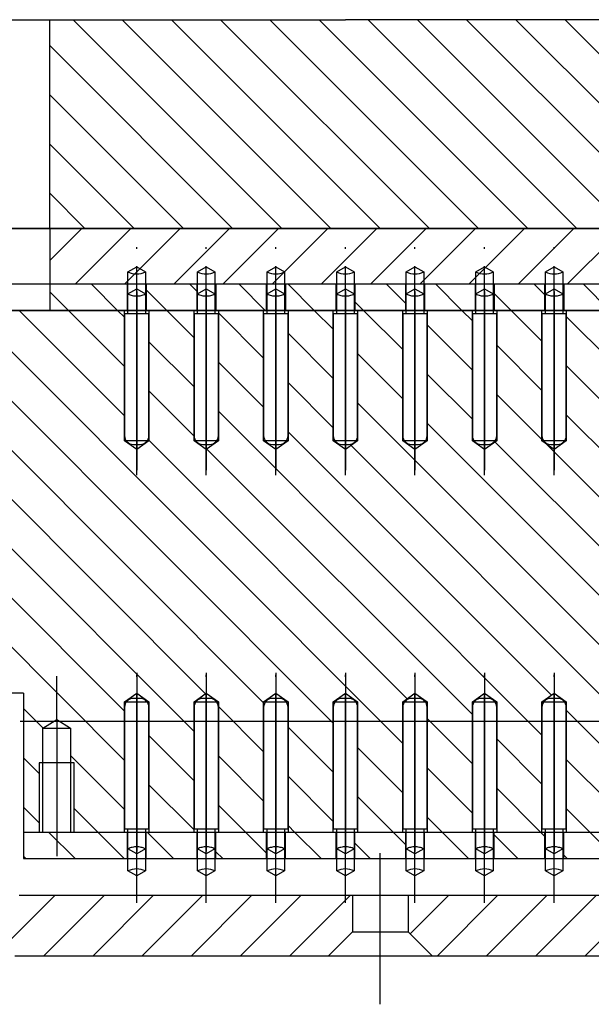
# Model space of a CAD drawing. Extents: x -1765 to 4890, y -3481 to 1222.
# Tile 61 of 98: x 2676 to 2709, y -2498 to -2442. Entities that reach past the tile are written whole.
import ezdxf

# ---------------------------------------------------------------- set-up
doc = ezdxf.new("R2010")
doc.units = 0
doc.linetypes.add('DASHED', pattern=[15, 7, -8])
doc.linetypes.add('DOT_CENTER', pattern=[14, 12, -1, 0, -1])
doc.layers.get('0').update_dxf_attribs({"linetype": 'CONTINUOUS'})
doc.layers.add('1', color=7, linetype='CONTINUOUS')
pattern_1 = [(45, (0, 0), (-1.4142136, 1.4142136), [])]
pattern_2 = [(135, (0, 0), (-1.4142136, -1.4142136), [])]

# ---------------------------------------------------------------- blocks, each defined once
blk = doc.blocks.new('PC_S', base_point=(2530, -2495.051))
at = {"layer": '1', "linetype": 'CONTINUOUS'}
h = blk.add_hatch(dxfattribs=at)
h.set_pattern_fill('USER', color=1, scale=2, angle=45, pattern_type=0)
h.set_pattern_definition(pattern_1)
h.paths.add_polyline_path([(2695.4, -2492.051), (2695.4, -2494.151), (2694, -2495.551), (2676, -2495.551), (2674.6, -2494.151), (2674.6, -2492.051), (2676.25, -2492.051)])
h = blk.add_hatch(dxfattribs=at)
h.set_pattern_fill('USER', color=1, scale=2, angle=45, pattern_type=0)
h.set_pattern_definition(pattern_1)
h.paths.add_polyline_path([(2718, -2492.051), (2719.4, -2492.051), (2719.4, -2494.151), (2718, -2495.551), (2700, -2495.551), (2698.6, -2494.151), (2698.6, -2492.051)])
at = {"layer": '1', "color": 1, "linetype": 'DOT_CENTER'}
blk.add_line((2697, -2498.324), (2697, -2489.642), dxfattribs=at)
at = {"layer": '1', "color": 1, "linetype": 'CONTINUOUS'}
for p, q in [((2676.25, -2492.051), (2695.4, -2492.051)), ((2695.4, -2492.051), (2698.6, -2492.051)), ((2695.4, -2492.051), (2695.4, -2494.151)), ((2698.6, -2492.051), (2718, -2492.051)), ((2698.6, -2492.051), (2698.6, -2494.151)), ((2694, -2495.551), (2695.4, -2494.151)), ((2695.4, -2494.151), (2698.6, -2494.151)), ((2698.6, -2494.151), (2700, -2495.551)), ((2694, -2495.551), (2676, -2495.551)), ((2700, -2495.551), (2694, -2495.551)), ((2718, -2495.551), (2700, -2495.551))]:
    blk.add_line(p, q, dxfattribs=at)
blk = doc.blocks.new('PC_STIFF_S__33', base_point=(2525, -2501.758))
at = {"layer": '1', "color": 5, "linetype": 'CONTINUOUS'}
for p, q in [((2676.297, -2482.051), (2718, -2482.051)), ((2676.25, -2492.051), (2718, -2492.051))]:
    blk.add_line(p, q, dxfattribs=at)
at = {"layer": '1'}
blk.add_blockref('PC_S', (2530, -2495.051), dxfattribs=at)
blk = doc.blocks.new('RI_ASSY_S', base_point=(2464.9, -2508.833))
at = {"layer": '1'}
blk.add_blockref('PC_STIFF_S__33', (2525, -2501.758), dxfattribs=at)
blk = doc.blocks.new('DUTBD__34', base_point=(2485.22, -2456.951))
at = {"layer": '1', "linetype": 'CONTINUOUS'}
h = blk.add_hatch(dxfattribs=at)
h.set_pattern_fill('USER', color=3, scale=2, angle=45, pattern_type=0)
h.set_pattern_definition(pattern_1)
h.paths.add_polyline_path([(2774.78, -2453.751), (2678, -2453.751), (2678, -2456.951), (2774.78, -2456.951)])
at = {"layer": '1', "color": 3, "linetype": 'CONTINUOUS'}
for p, q in [((2582, -2453.751), (2678, -2453.751)), ((2678, -2453.751), (2678, -2456.951)), ((2678, -2453.751), (2774.78, -2453.751)), ((2678, -2456.951), (2582, -2456.951)), ((2774.78, -2456.951), (2678, -2456.951))]:
    blk.add_line(p, q, dxfattribs=at)
blk = doc.blocks.new('ISOLATOR2_S', base_point=(2530, -2489.951))
at = {"layer": '1', "linetype": 'CONTINUOUS'}
h = blk.add_hatch(dxfattribs=at)
h.set_pattern_fill('USER', color=1, scale=2, angle=135, pattern_type=0)
h.set_pattern_definition(pattern_2)
h.paths.add_polyline_path([(2682.45, -2488.451), (2682.45, -2489.951), (2676.5, -2489.951), (2676.5, -2488.451)])
h = blk.add_hatch(dxfattribs=at)
h.set_pattern_fill('USER', color=1, scale=2, angle=135, pattern_type=0)
h.set_pattern_definition(pattern_2)
h.paths.add_polyline_path([(2686.45, -2488.451), (2686.45, -2489.951), (2683.55, -2489.951), (2683.55, -2488.451)])
h = blk.add_hatch(dxfattribs=at)
h.set_pattern_fill('USER', color=1, scale=2, angle=135, pattern_type=0)
h.set_pattern_definition(pattern_2)
h.paths.add_polyline_path([(2690.45, -2488.451), (2690.45, -2489.951), (2687.55, -2489.951), (2687.55, -2488.451)])
h = blk.add_hatch(dxfattribs=at)
h.set_pattern_fill('USER', color=1, scale=2, angle=135, pattern_type=0)
h.set_pattern_definition(pattern_2)
h.paths.add_polyline_path([(2694.45, -2488.451), (2694.45, -2489.951), (2691.55, -2489.951), (2691.55, -2488.451)])
h = blk.add_hatch(dxfattribs=at)
h.set_pattern_fill('USER', color=1, scale=2, angle=135, pattern_type=0)
h.set_pattern_definition(pattern_2)
h.paths.add_polyline_path([(2698.45, -2488.451), (2698.45, -2489.951), (2695.55, -2489.951), (2695.55, -2488.451)])
h = blk.add_hatch(dxfattribs=at)
h.set_pattern_fill('USER', color=1, scale=2, angle=135, pattern_type=0)
h.set_pattern_definition(pattern_2)
h.paths.add_polyline_path([(2702.45, -2488.451), (2702.45, -2489.951), (2699.55, -2489.951), (2699.55, -2488.451)])
h = blk.add_hatch(dxfattribs=at)
h.set_pattern_fill('USER', color=1, scale=2, angle=135, pattern_type=0)
h.set_pattern_definition(pattern_2)
h.paths.add_polyline_path([(2706.45, -2488.451), (2706.45, -2489.951), (2703.55, -2489.951), (2703.55, -2488.451)])
h = blk.add_hatch(dxfattribs=at)
h.set_pattern_fill('USER', color=1, scale=2, angle=135, pattern_type=0)
h.set_pattern_definition(pattern_2)
h.paths.add_polyline_path([(2710.45, -2488.451), (2710.45, -2489.951), (2707.55, -2489.951), (2707.55, -2488.451)])
at = {"layer": '1', "color": 1, "linetype": 'CONTINUOUS'}
for p, q in [((2682.45, -2488.451), (2676.5, -2488.451)), ((2676.5, -2488.451), (2676.5, -2489.951)), ((2683.55, -2488.451), (2682.45, -2488.451)), ((2682.45, -2488.451), (2682.45, -2489.951)), ((2686.45, -2488.451), (2683.55, -2488.451)), ((2683.55, -2489.951), (2683.55, -2488.451)), ((2687.55, -2488.451), (2686.45, -2488.451)), ((2686.45, -2488.451), (2686.45, -2489.951)), ((2690.45, -2488.451), (2687.55, -2488.451)), ((2687.55, -2489.951), (2687.55, -2488.451)), ((2691.55, -2488.451), (2690.45, -2488.451)), ((2690.45, -2488.451), (2690.45, -2489.951)), ((2694.45, -2488.451), (2691.55, -2488.451)), ((2691.55, -2489.951), (2691.55, -2488.451)), ((2695.55, -2488.451), (2694.45, -2488.451)), ((2694.45, -2488.451), (2694.45, -2489.951)), ((2698.45, -2488.451), (2695.55, -2488.451)), ((2695.55, -2489.951), (2695.55, -2488.451)), ((2699.55, -2488.451), (2698.45, -2488.451)), ((2698.45, -2488.451), (2698.45, -2489.951)), ((2702.45, -2488.451), (2699.55, -2488.451)), ((2699.55, -2489.951), (2699.55, -2488.451)), ((2703.55, -2488.451), (2702.45, -2488.451)), ((2702.45, -2488.451), (2702.45, -2489.951)), ((2706.45, -2488.451), (2703.55, -2488.451)), ((2703.55, -2489.951), (2703.55, -2488.451)), ((2707.55, -2488.451), (2706.45, -2488.451)), ((2706.45, -2488.451), (2706.45, -2489.951)), ((2710.45, -2488.451), (2707.55, -2488.451)), ((2707.55, -2489.951), (2707.55, -2488.451)), ((2676.5, -2489.951), (2682.45, -2489.951)), ((2682.45, -2489.951), (2683.55, -2489.951)), ((2683.55, -2489.951), (2686.45, -2489.951)), ((2686.45, -2489.951), (2687.55, -2489.951)), ((2687.55, -2489.951), (2690.45, -2489.951)), ((2690.45, -2489.951), (2691.55, -2489.951)), ((2691.55, -2489.951), (2694.45, -2489.951)), ((2694.45, -2489.951), (2695.55, -2489.951)), ((2695.55, -2489.951), (2698.45, -2489.951)), ((2698.45, -2489.951), (2699.55, -2489.951)), ((2699.55, -2489.951), (2702.45, -2489.951)), ((2702.45, -2489.951), (2703.55, -2489.951)), ((2703.55, -2489.951), (2706.45, -2489.951)), ((2706.45, -2489.951), (2707.55, -2489.951)), ((2707.55, -2489.951), (2710.45, -2489.951))]:
    blk.add_line(p, q, dxfattribs=at)
blk = doc.blocks.new('ISOLATOR1_S', base_point=(2525, -2458.451))
at = {"layer": '1', "linetype": 'CONTINUOUS'}
h = blk.add_hatch(dxfattribs=at)
h.set_pattern_fill('USER', color=1, scale=2, angle=135, pattern_type=0)
h.set_pattern_definition(pattern_2)
h.paths.add_polyline_path([(2682.45, -2456.951), (2682.45, -2458.451), (2678, -2458.451), (2678, -2456.951)])
h = blk.add_hatch(dxfattribs=at)
h.set_pattern_fill('USER', color=1, scale=2, angle=135, pattern_type=0)
h.set_pattern_definition(pattern_2)
h.paths.add_polyline_path([(2686.45, -2456.951), (2686.45, -2458.451), (2683.55, -2458.451), (2683.55, -2456.951)])
h = blk.add_hatch(dxfattribs=at)
h.set_pattern_fill('USER', color=1, scale=2, angle=135, pattern_type=0)
h.set_pattern_definition(pattern_2)
h.paths.add_polyline_path([(2690.45, -2456.951), (2690.45, -2458.451), (2687.55, -2458.451), (2687.55, -2456.951)])
h = blk.add_hatch(dxfattribs=at)
h.set_pattern_fill('USER', color=1, scale=2, angle=135, pattern_type=0)
h.set_pattern_definition(pattern_2)
h.paths.add_polyline_path([(2694.45, -2456.951), (2694.45, -2458.451), (2691.55, -2458.451), (2691.55, -2456.951)])
h = blk.add_hatch(dxfattribs=at)
h.set_pattern_fill('USER', color=1, scale=2, angle=135, pattern_type=0)
h.set_pattern_definition(pattern_2)
h.paths.add_polyline_path([(2698.45, -2456.951), (2698.45, -2458.451), (2695.55, -2458.451), (2695.55, -2456.951)])
h = blk.add_hatch(dxfattribs=at)
h.set_pattern_fill('USER', color=1, scale=2, angle=135, pattern_type=0)
h.set_pattern_definition(pattern_2)
h.paths.add_polyline_path([(2702.45, -2456.951), (2702.45, -2458.451), (2699.55, -2458.451), (2699.55, -2456.951)])
h = blk.add_hatch(dxfattribs=at)
h.set_pattern_fill('USER', color=1, scale=2, angle=135, pattern_type=0)
h.set_pattern_definition(pattern_2)
h.paths.add_polyline_path([(2706.45, -2456.951), (2706.45, -2458.451), (2703.55, -2458.451), (2703.55, -2456.951)])
h = blk.add_hatch(dxfattribs=at)
h.set_pattern_fill('USER', color=1, scale=2, angle=135, pattern_type=0)
h.set_pattern_definition(pattern_2)
h.paths.add_polyline_path([(2710.45, -2456.951), (2710.45, -2458.451), (2707.55, -2458.451), (2707.55, -2456.951)])
at = {"layer": '1', "color": 1, "linetype": 'CONTINUOUS'}
for p, q in [((2678, -2456.951), (2582, -2456.951)), ((2682.45, -2456.951), (2678, -2456.951)), ((2678, -2456.951), (2678, -2458.451)), ((2683.55, -2456.951), (2682.45, -2456.951)), ((2682.45, -2456.951), (2682.45, -2458.451)), ((2686.45, -2456.951), (2683.55, -2456.951)), ((2683.55, -2456.951), (2683.55, -2458.451)), ((2687.55, -2456.951), (2686.45, -2456.951)), ((2686.45, -2456.951), (2686.45, -2458.451)), ((2690.45, -2456.951), (2687.55, -2456.951)), ((2687.55, -2456.951), (2687.55, -2458.451)), ((2691.55, -2456.951), (2690.45, -2456.951)), ((2690.45, -2456.951), (2690.45, -2458.451)), ((2694.45, -2456.951), (2691.55, -2456.951)), ((2691.55, -2456.951), (2691.55, -2458.451)), ((2695.55, -2456.951), (2694.45, -2456.951)), ((2694.45, -2456.951), (2694.45, -2458.451)), ((2698.45, -2456.951), (2695.55, -2456.951)), ((2695.55, -2456.951), (2695.55, -2458.451)), ((2699.55, -2456.951), (2698.45, -2456.951)), ((2698.45, -2456.951), (2698.45, -2458.451)), ((2702.45, -2456.951), (2699.55, -2456.951)), ((2699.55, -2456.951), (2699.55, -2458.451)), ((2703.55, -2456.951), (2702.45, -2456.951)), ((2702.45, -2456.951), (2702.45, -2458.451)), ((2706.45, -2456.951), (2703.55, -2456.951)), ((2703.55, -2456.951), (2703.55, -2458.451)), ((2707.55, -2456.951), (2706.45, -2456.951)), ((2706.45, -2456.951), (2706.45, -2458.451)), ((2710.45, -2456.951), (2707.55, -2456.951)), ((2707.55, -2456.951), (2707.55, -2458.451)), ((2582, -2458.451), (2678, -2458.451)), ((2678, -2458.451), (2682.45, -2458.451)), ((2682.45, -2458.451), (2683.55, -2458.451)), ((2683.55, -2458.451), (2686.45, -2458.451)), ((2686.45, -2458.451), (2687.55, -2458.451)), ((2687.55, -2458.451), (2690.45, -2458.451)), ((2690.45, -2458.451), (2691.55, -2458.451)), ((2691.55, -2458.451), (2694.45, -2458.451)), ((2694.45, -2458.451), (2695.55, -2458.451)), ((2695.55, -2458.451), (2698.45, -2458.451)), ((2698.45, -2458.451), (2699.55, -2458.451)), ((2699.55, -2458.451), (2702.45, -2458.451)), ((2702.45, -2458.451), (2703.55, -2458.451)), ((2703.55, -2458.451), (2706.45, -2458.451)), ((2706.45, -2458.451), (2707.55, -2458.451)), ((2707.55, -2458.451), (2710.45, -2458.451))]:
    blk.add_line(p, q, dxfattribs=at)
blk = doc.blocks.new('GND_POGO__37', base_point=(2678.304, -2478.023))
at = {"layer": '1', "color": 6, "linetype": 'DOT_CENTER'}
blk.add_line((2683, -2492.503), (2683, -2478.985), dxfattribs=at)
at = {"layer": '1', "color": 6, "linetype": 'CONTINUOUS'}
for p, q in [((2682.3, -2481.251), (2682.3, -2488.251)), ((2683.2, -2480.751), (2682.8, -2480.751)), ((2683.7, -2488.251), (2683.7, -2481.251)), ((2682.3, -2488.251), (2682.5, -2488.251)), ((2682.5, -2490.663), (2682.5, -2488.251)), ((2682.5, -2488.251), (2683.5, -2488.251)), ((2683.5, -2488.251), (2683.5, -2490.663)), ((2683.5, -2488.251), (2683.7, -2488.251)), ((2683, -2490.951), (2682.5, -2490.663)), ((2683.5, -2490.663), (2683, -2490.951))]:
    blk.add_line(p, q, dxfattribs=at)
at = {"layer": '1', "color": 6, "linetype": 'DASHED'}
for p, q in [((2683, -2489.681), (2682.5, -2489.393)), ((2683.5, -2489.393), (2683, -2489.681))]:
    blk.add_line(p, q, dxfattribs=at)
at = {"layer": '1', "color": 6, "linetype": 'CONTINUOUS'}
for centre, radius, start, end in [((2682.8, -2481.251), 0.5, 90, 180), ((2683.2, -2481.251), 0.5, 0, 90), ((2683, -2491.703), 1.155, 64.3373, 115.6627)]:
    blk.add_arc(centre, radius, start, end, dxfattribs=at)
at = {"layer": '1', "color": 6, "linetype": 'DASHED'}
blk.add_arc((2683, -2490.433), 1.155, 64.3373, 115.6627, dxfattribs=at)
blk = doc.blocks.new('GND_POGO__38', base_point=(2682.304, -2478.023))
at = {"layer": '1', "color": 6, "linetype": 'DOT_CENTER'}
blk.add_line((2687, -2492.503), (2687, -2478.985), dxfattribs=at)
at = {"layer": '1', "color": 6, "linetype": 'CONTINUOUS'}
for p, q in [((2686.3, -2481.251), (2686.3, -2488.251)), ((2687.2, -2480.751), (2686.8, -2480.751)), ((2687.7, -2488.251), (2687.7, -2481.251)), ((2686.3, -2488.251), (2686.5, -2488.251)), ((2686.5, -2488.251), (2687.5, -2488.251)), ((2686.5, -2490.663), (2686.5, -2488.251)), ((2687.5, -2488.251), (2687.7, -2488.251)), ((2687.5, -2488.251), (2687.5, -2490.663)), ((2687, -2490.951), (2686.5, -2490.663)), ((2687.5, -2490.663), (2687, -2490.951))]:
    blk.add_line(p, q, dxfattribs=at)
at = {"layer": '1', "color": 6, "linetype": 'DASHED'}
for p, q in [((2687, -2489.681), (2686.5, -2489.393)), ((2687.5, -2489.393), (2687, -2489.681))]:
    blk.add_line(p, q, dxfattribs=at)
at = {"layer": '1', "color": 6, "linetype": 'CONTINUOUS'}
for centre, radius, start, end in [((2686.8, -2481.251), 0.5, 90, 180), ((2687.2, -2481.251), 0.5, 0, 90), ((2687, -2491.703), 1.155, 64.3373, 115.6627)]:
    blk.add_arc(centre, radius, start, end, dxfattribs=at)
at = {"layer": '1', "color": 6, "linetype": 'DASHED'}
blk.add_arc((2687, -2490.433), 1.155, 64.3373, 115.6627, dxfattribs=at)
blk = doc.blocks.new('GND_POGO__39', base_point=(2686.304, -2478.023))
at = {"layer": '1', "color": 6, "linetype": 'DOT_CENTER'}
blk.add_line((2691, -2492.503), (2691, -2478.985), dxfattribs=at)
at = {"layer": '1', "color": 6, "linetype": 'CONTINUOUS'}
for p, q in [((2690.3, -2481.251), (2690.3, -2488.251)), ((2691.2, -2480.751), (2690.8, -2480.751)), ((2691.7, -2488.251), (2691.7, -2481.251)), ((2690.3, -2488.251), (2690.5, -2488.251)), ((2690.5, -2488.251), (2691.5, -2488.251)), ((2690.5, -2490.663), (2690.5, -2488.251)), ((2691.5, -2488.251), (2691.7, -2488.251)), ((2691.5, -2488.251), (2691.5, -2490.663)), ((2691, -2490.951), (2690.5, -2490.663)), ((2691.5, -2490.663), (2691, -2490.951))]:
    blk.add_line(p, q, dxfattribs=at)
at = {"layer": '1', "color": 6, "linetype": 'DASHED'}
for p, q in [((2691, -2489.681), (2690.5, -2489.393)), ((2691.5, -2489.393), (2691, -2489.681))]:
    blk.add_line(p, q, dxfattribs=at)
at = {"layer": '1', "color": 6, "linetype": 'CONTINUOUS'}
for centre, radius, start, end in [((2690.8, -2481.251), 0.5, 90, 180), ((2691.2, -2481.251), 0.5, 0, 90), ((2691, -2491.703), 1.155, 64.3373, 115.6627)]:
    blk.add_arc(centre, radius, start, end, dxfattribs=at)
at = {"layer": '1', "color": 6, "linetype": 'DASHED'}
blk.add_arc((2691, -2490.433), 1.155, 64.3373, 115.6627, dxfattribs=at)
blk = doc.blocks.new('GND_POGO__40', base_point=(2690.304, -2478.023))
at = {"layer": '1', "color": 6, "linetype": 'DOT_CENTER'}
blk.add_line((2695, -2492.503), (2695, -2478.985), dxfattribs=at)
at = {"layer": '1', "color": 6, "linetype": 'CONTINUOUS'}
for p, q in [((2694.3, -2481.251), (2694.3, -2488.251)), ((2695.2, -2480.751), (2694.8, -2480.751)), ((2695.7, -2488.251), (2695.7, -2481.251)), ((2694.3, -2488.251), (2694.5, -2488.251)), ((2694.5, -2488.251), (2695.5, -2488.251)), ((2694.5, -2490.663), (2694.5, -2488.251)), ((2695.5, -2488.251), (2695.7, -2488.251)), ((2695.5, -2488.251), (2695.5, -2490.663)), ((2695, -2490.951), (2694.5, -2490.663)), ((2695.5, -2490.663), (2695, -2490.951))]:
    blk.add_line(p, q, dxfattribs=at)
at = {"layer": '1', "color": 6, "linetype": 'DASHED'}
for p, q in [((2695, -2489.681), (2694.5, -2489.393)), ((2695.5, -2489.393), (2695, -2489.681))]:
    blk.add_line(p, q, dxfattribs=at)
at = {"layer": '1', "color": 6, "linetype": 'CONTINUOUS'}
for centre, radius, start, end in [((2694.8, -2481.251), 0.5, 90, 180), ((2695.2, -2481.251), 0.5, 0, 90), ((2695, -2491.703), 1.155, 64.3373, 115.6627)]:
    blk.add_arc(centre, radius, start, end, dxfattribs=at)
at = {"layer": '1', "color": 6, "linetype": 'DASHED'}
blk.add_arc((2695, -2490.433), 1.155, 64.3373, 115.6627, dxfattribs=at)
blk = doc.blocks.new('GND_POGO__41', base_point=(2694.304, -2478.023))
at = {"layer": '1', "color": 6, "linetype": 'DOT_CENTER'}
blk.add_line((2699, -2492.503), (2699, -2478.985), dxfattribs=at)
at = {"layer": '1', "color": 6, "linetype": 'CONTINUOUS'}
for p, q in [((2698.3, -2481.251), (2698.3, -2488.251)), ((2699.2, -2480.751), (2698.8, -2480.751)), ((2699.7, -2488.251), (2699.7, -2481.251)), ((2698.3, -2488.251), (2698.5, -2488.251)), ((2698.5, -2488.251), (2699.5, -2488.251)), ((2698.5, -2490.663), (2698.5, -2488.251)), ((2699.5, -2488.251), (2699.7, -2488.251)), ((2699.5, -2488.251), (2699.5, -2490.663)), ((2699, -2490.951), (2698.5, -2490.663)), ((2699.5, -2490.663), (2699, -2490.951))]:
    blk.add_line(p, q, dxfattribs=at)
at = {"layer": '1', "color": 6, "linetype": 'DASHED'}
for p, q in [((2699, -2489.681), (2698.5, -2489.393)), ((2699.5, -2489.393), (2699, -2489.681))]:
    blk.add_line(p, q, dxfattribs=at)
at = {"layer": '1', "color": 6, "linetype": 'CONTINUOUS'}
for centre, radius, start, end in [((2698.8, -2481.251), 0.5, 90, 180), ((2699.2, -2481.251), 0.5, 0, 90), ((2699, -2491.703), 1.155, 64.3373, 115.6627)]:
    blk.add_arc(centre, radius, start, end, dxfattribs=at)
at = {"layer": '1', "color": 6, "linetype": 'DASHED'}
blk.add_arc((2699, -2490.433), 1.155, 64.3373, 115.6627, dxfattribs=at)
blk = doc.blocks.new('GND_POGO__42', base_point=(2698.304, -2478.023))
at = {"layer": '1', "color": 6, "linetype": 'DOT_CENTER'}
blk.add_line((2703, -2492.503), (2703, -2478.985), dxfattribs=at)
at = {"layer": '1', "color": 6, "linetype": 'CONTINUOUS'}
for p, q in [((2702.3, -2481.251), (2702.3, -2488.251)), ((2703.2, -2480.751), (2702.8, -2480.751)), ((2703.7, -2488.251), (2703.7, -2481.251)), ((2702.3, -2488.251), (2702.5, -2488.251)), ((2702.5, -2488.251), (2703.5, -2488.251)), ((2702.5, -2490.663), (2702.5, -2488.251)), ((2703.5, -2488.251), (2703.7, -2488.251)), ((2703.5, -2488.251), (2703.5, -2490.663)), ((2703, -2490.951), (2702.5, -2490.663)), ((2703.5, -2490.663), (2703, -2490.951))]:
    blk.add_line(p, q, dxfattribs=at)
at = {"layer": '1', "color": 6, "linetype": 'DASHED'}
for p, q in [((2703, -2489.681), (2702.5, -2489.393)), ((2703.5, -2489.393), (2703, -2489.681))]:
    blk.add_line(p, q, dxfattribs=at)
at = {"layer": '1', "color": 6, "linetype": 'CONTINUOUS'}
for centre, radius, start, end in [((2702.8, -2481.251), 0.5, 90, 180), ((2703.2, -2481.251), 0.5, 0, 90), ((2703, -2491.703), 1.155, 64.3373, 115.6627)]:
    blk.add_arc(centre, radius, start, end, dxfattribs=at)
at = {"layer": '1', "color": 6, "linetype": 'DASHED'}
blk.add_arc((2703, -2490.433), 1.155, 64.3373, 115.6627, dxfattribs=at)
blk = doc.blocks.new('GND_POGO__43', base_point=(2702.304, -2478.023))
at = {"layer": '1', "color": 6, "linetype": 'DOT_CENTER'}
blk.add_line((2707, -2492.503), (2707, -2478.985), dxfattribs=at)
at = {"layer": '1', "color": 6, "linetype": 'CONTINUOUS'}
for p, q in [((2706.3, -2481.251), (2706.3, -2488.251)), ((2707.2, -2480.751), (2706.8, -2480.751)), ((2707.7, -2488.251), (2707.7, -2481.251)), ((2706.3, -2488.251), (2706.5, -2488.251)), ((2706.5, -2488.251), (2707.5, -2488.251)), ((2706.5, -2490.663), (2706.5, -2488.251)), ((2707.5, -2488.251), (2707.7, -2488.251)), ((2707.5, -2488.251), (2707.5, -2490.663)), ((2707, -2490.951), (2706.5, -2490.663)), ((2707.5, -2490.663), (2707, -2490.951))]:
    blk.add_line(p, q, dxfattribs=at)
at = {"layer": '1', "color": 6, "linetype": 'DASHED'}
for p, q in [((2707, -2489.681), (2706.5, -2489.393)), ((2707.5, -2489.393), (2707, -2489.681))]:
    blk.add_line(p, q, dxfattribs=at)
at = {"layer": '1', "color": 6, "linetype": 'CONTINUOUS'}
for centre, radius, start, end in [((2706.8, -2481.251), 0.5, 90, 180), ((2707.2, -2481.251), 0.5, 0, 90), ((2707, -2491.703), 1.155, 64.3373, 115.6627)]:
    blk.add_arc(centre, radius, start, end, dxfattribs=at)
at = {"layer": '1', "color": 6, "linetype": 'DASHED'}
blk.add_arc((2707, -2490.433), 1.155, 64.3373, 115.6627, dxfattribs=at)
blk = doc.blocks.new('GND_POGO__45', base_point=(2678.304, -2468.879))
at = {"layer": '1', "color": 6, "linetype": 'DOT_CENTER'}
blk.add_line((2683, -2467.918), (2683, -2454.399), dxfattribs=at)
at = {"layer": '1', "color": 6, "linetype": 'CONTINUOUS'}
for p, q in [((2682.5, -2456.24), (2683, -2455.951)), ((2682.5, -2458.651), (2682.5, -2456.24)), ((2683, -2455.951), (2683.5, -2456.24)), ((2683.5, -2456.24), (2683.5, -2458.651)), ((2682.5, -2458.651), (2682.3, -2458.651)), ((2682.3, -2458.651), (2682.3, -2465.651)), ((2683.5, -2458.651), (2682.5, -2458.651)), ((2683.7, -2458.651), (2683.5, -2458.651)), ((2683.7, -2465.651), (2683.7, -2458.651)), ((2682.8, -2466.151), (2683.2, -2466.151))]:
    blk.add_line(p, q, dxfattribs=at)
at = {"layer": '1', "color": 6, "linetype": 'DASHED'}
for p, q in [((2682.5, -2457.51), (2683, -2457.221)), ((2683, -2457.221), (2683.5, -2457.51))]:
    blk.add_line(p, q, dxfattribs=at)
at = {"layer": '1', "color": 6, "linetype": 'CONTINUOUS'}
for centre, radius, start, end in [((2683, -2455.199), 1.155, -115.6627, -64.3373), ((2682.8, -2465.651), 0.5, 180, -90), ((2683.2, -2465.651), 0.5, -90, 0)]:
    blk.add_arc(centre, radius, start, end, dxfattribs=at)
at = {"layer": '1', "color": 6, "linetype": 'DASHED'}
blk.add_arc((2683, -2456.469), 1.155, -115.6627, -64.3373, dxfattribs=at)
blk = doc.blocks.new('GND_POGO__46', base_point=(2682.304, -2468.879))
at = {"layer": '1', "color": 6, "linetype": 'DOT_CENTER'}
blk.add_line((2687, -2467.918), (2687, -2454.399), dxfattribs=at)
at = {"layer": '1', "color": 6, "linetype": 'CONTINUOUS'}
for p, q in [((2686.5, -2456.24), (2687, -2455.951)), ((2686.5, -2458.651), (2686.5, -2456.24)), ((2687, -2455.951), (2687.5, -2456.24)), ((2687.5, -2456.24), (2687.5, -2458.651)), ((2686.3, -2458.651), (2686.3, -2465.651)), ((2686.5, -2458.651), (2686.3, -2458.651)), ((2687.5, -2458.651), (2686.5, -2458.651)), ((2687.7, -2458.651), (2687.5, -2458.651)), ((2687.7, -2465.651), (2687.7, -2458.651)), ((2686.8, -2466.151), (2687.2, -2466.151))]:
    blk.add_line(p, q, dxfattribs=at)
at = {"layer": '1', "color": 6, "linetype": 'DASHED'}
for p, q in [((2686.5, -2457.51), (2687, -2457.221)), ((2687, -2457.221), (2687.5, -2457.51))]:
    blk.add_line(p, q, dxfattribs=at)
at = {"layer": '1', "color": 6, "linetype": 'CONTINUOUS'}
for centre, radius, start, end in [((2687, -2455.199), 1.155, -115.6627, -64.3373), ((2686.8, -2465.651), 0.5, 180, -90), ((2687.2, -2465.651), 0.5, -90, 0)]:
    blk.add_arc(centre, radius, start, end, dxfattribs=at)
at = {"layer": '1', "color": 6, "linetype": 'DASHED'}
blk.add_arc((2687, -2456.469), 1.155, -115.6627, -64.3373, dxfattribs=at)
blk = doc.blocks.new('GND_POGO__47', base_point=(2686.304, -2468.879))
at = {"layer": '1', "color": 6, "linetype": 'DOT_CENTER'}
blk.add_line((2691, -2467.918), (2691, -2454.399), dxfattribs=at)
at = {"layer": '1', "color": 6, "linetype": 'CONTINUOUS'}
for p, q in [((2690.5, -2456.24), (2691, -2455.951)), ((2690.5, -2458.651), (2690.5, -2456.24)), ((2691, -2455.951), (2691.5, -2456.24)), ((2691.5, -2456.24), (2691.5, -2458.651)), ((2690.3, -2458.651), (2690.3, -2465.651)), ((2690.5, -2458.651), (2690.3, -2458.651)), ((2691.5, -2458.651), (2690.5, -2458.651)), ((2691.7, -2458.651), (2691.5, -2458.651)), ((2691.7, -2465.651), (2691.7, -2458.651)), ((2690.8, -2466.151), (2691.2, -2466.151))]:
    blk.add_line(p, q, dxfattribs=at)
at = {"layer": '1', "color": 6, "linetype": 'DASHED'}
for p, q in [((2690.5, -2457.51), (2691, -2457.221)), ((2691, -2457.221), (2691.5, -2457.51))]:
    blk.add_line(p, q, dxfattribs=at)
at = {"layer": '1', "color": 6, "linetype": 'CONTINUOUS'}
for centre, radius, start, end in [((2691, -2455.199), 1.155, -115.6627, -64.3373), ((2690.8, -2465.651), 0.5, 180, -90), ((2691.2, -2465.651), 0.5, -90, 0)]:
    blk.add_arc(centre, radius, start, end, dxfattribs=at)
at = {"layer": '1', "color": 6, "linetype": 'DASHED'}
blk.add_arc((2691, -2456.469), 1.155, -115.6627, -64.3373, dxfattribs=at)
blk = doc.blocks.new('GND_POGO__48', base_point=(2690.304, -2468.879))
at = {"layer": '1', "color": 6, "linetype": 'DOT_CENTER'}
blk.add_line((2695, -2467.918), (2695, -2454.399), dxfattribs=at)
at = {"layer": '1', "color": 6, "linetype": 'CONTINUOUS'}
for p, q in [((2694.5, -2456.24), (2695, -2455.951)), ((2694.5, -2458.651), (2694.5, -2456.24)), ((2695, -2455.951), (2695.5, -2456.24)), ((2695.5, -2456.24), (2695.5, -2458.651)), ((2694.3, -2458.651), (2694.3, -2465.651)), ((2694.5, -2458.651), (2694.3, -2458.651)), ((2695.5, -2458.651), (2694.5, -2458.651)), ((2695.7, -2458.651), (2695.5, -2458.651)), ((2695.7, -2465.651), (2695.7, -2458.651)), ((2694.8, -2466.151), (2695.2, -2466.151))]:
    blk.add_line(p, q, dxfattribs=at)
at = {"layer": '1', "color": 6, "linetype": 'DASHED'}
for p, q in [((2694.5, -2457.51), (2695, -2457.221)), ((2695, -2457.221), (2695.5, -2457.51))]:
    blk.add_line(p, q, dxfattribs=at)
at = {"layer": '1', "color": 6, "linetype": 'CONTINUOUS'}
for centre, radius, start, end in [((2695, -2455.199), 1.155, -115.6627, -64.3373), ((2694.8, -2465.651), 0.5, 180, -90), ((2695.2, -2465.651), 0.5, -90, 0)]:
    blk.add_arc(centre, radius, start, end, dxfattribs=at)
at = {"layer": '1', "color": 6, "linetype": 'DASHED'}
blk.add_arc((2695, -2456.469), 1.155, -115.6627, -64.3373, dxfattribs=at)
blk = doc.blocks.new('GND_POGO__49', base_point=(2694.304, -2468.879))
at = {"layer": '1', "color": 6, "linetype": 'DOT_CENTER'}
blk.add_line((2699, -2467.918), (2699, -2454.399), dxfattribs=at)
at = {"layer": '1', "color": 6, "linetype": 'CONTINUOUS'}
for p, q in [((2698.5, -2456.24), (2699, -2455.951)), ((2698.5, -2458.651), (2698.5, -2456.24)), ((2699, -2455.951), (2699.5, -2456.24)), ((2699.5, -2456.24), (2699.5, -2458.651)), ((2698.3, -2458.651), (2698.3, -2465.651)), ((2698.5, -2458.651), (2698.3, -2458.651)), ((2699.5, -2458.651), (2698.5, -2458.651)), ((2699.7, -2458.651), (2699.5, -2458.651)), ((2699.7, -2465.651), (2699.7, -2458.651)), ((2698.8, -2466.151), (2699.2, -2466.151))]:
    blk.add_line(p, q, dxfattribs=at)
at = {"layer": '1', "color": 6, "linetype": 'DASHED'}
for p, q in [((2698.5, -2457.51), (2699, -2457.221)), ((2699, -2457.221), (2699.5, -2457.51))]:
    blk.add_line(p, q, dxfattribs=at)
at = {"layer": '1', "color": 6, "linetype": 'CONTINUOUS'}
for centre, radius, start, end in [((2699, -2455.199), 1.155, -115.6627, -64.3373), ((2698.8, -2465.651), 0.5, 180, -90), ((2699.2, -2465.651), 0.5, -90, 0)]:
    blk.add_arc(centre, radius, start, end, dxfattribs=at)
at = {"layer": '1', "color": 6, "linetype": 'DASHED'}
blk.add_arc((2699, -2456.469), 1.155, -115.6627, -64.3373, dxfattribs=at)
blk = doc.blocks.new('GND_POGO__50', base_point=(2698.304, -2468.879))
at = {"layer": '1', "color": 6, "linetype": 'DOT_CENTER'}
blk.add_line((2703, -2467.918), (2703, -2454.399), dxfattribs=at)
at = {"layer": '1', "color": 6, "linetype": 'CONTINUOUS'}
for p, q in [((2702.5, -2456.24), (2703, -2455.951)), ((2702.5, -2458.651), (2702.5, -2456.24)), ((2703, -2455.951), (2703.5, -2456.24)), ((2703.5, -2456.24), (2703.5, -2458.651)), ((2702.3, -2458.651), (2702.3, -2465.651)), ((2702.5, -2458.651), (2702.3, -2458.651)), ((2703.5, -2458.651), (2702.5, -2458.651)), ((2703.7, -2458.651), (2703.5, -2458.651)), ((2703.7, -2465.651), (2703.7, -2458.651)), ((2702.8, -2466.151), (2703.2, -2466.151))]:
    blk.add_line(p, q, dxfattribs=at)
at = {"layer": '1', "color": 6, "linetype": 'DASHED'}
for p, q in [((2702.5, -2457.51), (2703, -2457.221)), ((2703, -2457.221), (2703.5, -2457.51))]:
    blk.add_line(p, q, dxfattribs=at)
at = {"layer": '1', "color": 6, "linetype": 'CONTINUOUS'}
for centre, radius, start, end in [((2703, -2455.199), 1.155, -115.6627, -64.3373), ((2702.8, -2465.651), 0.5, 180, -90), ((2703.2, -2465.651), 0.5, -90, 0)]:
    blk.add_arc(centre, radius, start, end, dxfattribs=at)
at = {"layer": '1', "color": 6, "linetype": 'DASHED'}
blk.add_arc((2703, -2456.469), 1.155, -115.6627, -64.3373, dxfattribs=at)
blk = doc.blocks.new('GND_POGO__51', base_point=(2702.304, -2468.879))
at = {"layer": '1', "color": 6, "linetype": 'DOT_CENTER'}
blk.add_line((2707, -2467.918), (2707, -2454.399), dxfattribs=at)
at = {"layer": '1', "color": 6, "linetype": 'CONTINUOUS'}
for p, q in [((2706.5, -2456.24), (2707, -2455.951)), ((2706.5, -2458.651), (2706.5, -2456.24)), ((2707, -2455.951), (2707.5, -2456.24)), ((2707.5, -2456.24), (2707.5, -2458.651)), ((2706.3, -2458.651), (2706.3, -2465.651)), ((2706.5, -2458.651), (2706.3, -2458.651)), ((2707.5, -2458.651), (2706.5, -2458.651)), ((2707.7, -2458.651), (2707.5, -2458.651)), ((2707.7, -2465.651), (2707.7, -2458.651)), ((2706.8, -2466.151), (2707.2, -2466.151))]:
    blk.add_line(p, q, dxfattribs=at)
at = {"layer": '1', "color": 6, "linetype": 'DASHED'}
for p, q in [((2706.5, -2457.51), (2707, -2457.221)), ((2707, -2457.221), (2707.5, -2457.51))]:
    blk.add_line(p, q, dxfattribs=at)
at = {"layer": '1', "color": 6, "linetype": 'CONTINUOUS'}
for centre, radius, start, end in [((2707, -2455.199), 1.155, -115.6627, -64.3373), ((2706.8, -2465.651), 0.5, 180, -90), ((2707.2, -2465.651), 0.5, -90, 0)]:
    blk.add_arc(centre, radius, start, end, dxfattribs=at)
at = {"layer": '1', "color": 6, "linetype": 'DASHED'}
blk.add_arc((2707, -2456.469), 1.155, -115.6627, -64.3373, dxfattribs=at)
blk = doc.blocks.new('POGORING_S', base_point=(2530, -2500.508))
at = {"layer": '1', "linetype": 'CONTINUOUS'}
h = blk.add_hatch(dxfattribs=at)
h.set_pattern_fill('USER', scale=2, angle=135, pattern_type=0)
h.set_pattern_definition(pattern_2)
h.paths.add_polyline_path([(2690.3, -2458.451), (2690.3, -2465.951), (2691, -2466.451), (2691.7, -2465.951), (2691.7, -2458.451), (2694.3, -2458.451), (2694.3, -2465.951), (2695, -2466.451), (2695.7, -2465.951), (2695.7, -2458.451), (2698.3, -2458.451), (2698.3, -2465.951), (2699, -2466.451), (2699.7, -2465.951), (2699.7, -2458.451), (2702.3, -2458.451), (2702.3, -2465.951), (2703, -2466.451), (2703.7, -2465.951), (2703.7, -2458.451), (2706.3, -2458.451), (2706.3, -2465.951), (2707, -2466.451), (2707.7, -2465.951), (2707.7, -2458.451), (2710.3, -2458.451), (2710.3, -2465.951), (2711, -2466.451), (2711.7, -2465.951), (2711.7, -2458.451), (2717, -2458.451), (2717, -2470.451), (2717.5, -2470.451), (2717.5, -2473.451), (2719.5, -2474.151), (2721.5, -2473.451), (2721.5, -2470.451), (2722, -2470.451), (2722, -2458.451), (2735, -2458.451), (2735, -2480.451), (2717.5, -2480.451), (2717.5, -2488.451), (2711.7, -2488.451), (2711.7, -2480.951), (2711, -2480.451), (2710.3, -2480.951), (2710.3, -2488.451), (2707.7, -2488.451), (2707.7, -2480.951), (2707, -2480.451), (2706.3, -2480.951), (2706.3, -2488.451), (2703.7, -2488.451), (2703.7, -2480.951), (2703, -2480.451), (2702.3, -2480.951), (2702.3, -2488.451), (2699.7, -2488.451), (2699.7, -2480.951), (2699, -2480.451), (2698.3, -2480.951), (2698.3, -2488.451), (2695.7, -2488.451), (2695.7, -2480.951), (2695, -2480.451), (2694.3, -2480.951), (2694.3, -2488.451), (2691.7, -2488.451), (2691.7, -2480.951), (2691, -2480.451), (2690.3, -2480.951), (2690.3, -2488.451), (2687.7, -2488.451), (2687.7, -2480.951), (2687, -2480.451), (2686.3, -2480.951), (2686.3, -2488.451), (2683.7, -2488.451), (2683.7, -2480.951), (2683, -2480.451), (2682.3, -2480.951), (2682.3, -2488.451), (2679.4, -2488.451), (2679.4, -2484.451), (2679.2, -2484.451), (2679.2, -2482.451), (2678.4, -2481.951), (2677.6, -2482.451), (2677.6, -2484.451), (2677.4, -2484.451), (2677.4, -2488.451), (2676.5, -2488.451), (2676.5, -2480.451), (2675, -2480.451), (2675, -2458.451), (2682.3, -2458.451), (2682.3, -2465.951), (2683, -2466.451), (2683.7, -2465.951), (2683.7, -2458.451), (2686.3, -2458.451), (2686.3, -2465.951), (2687, -2466.451), (2687.7, -2465.951), (2687.7, -2458.451)])
at = {"layer": '1', "color": 7, "linetype": 'DOT_CENTER'}
for p, q in [((2683, -2457.359), (2683, -2458.451)), ((2687, -2457.359), (2687, -2458.451)), ((2691, -2457.359), (2691, -2458.451)), ((2695, -2457.359), (2695, -2458.451)), ((2699, -2457.359), (2699, -2458.451)), ((2703, -2457.359), (2703, -2458.451)), ((2707, -2457.359), (2707, -2458.451)), ((2683, -2458.451), (2683, -2465.951)), ((2687, -2458.451), (2687, -2465.951)), ((2691, -2458.451), (2691, -2465.951)), ((2695, -2458.451), (2695, -2465.951)), ((2699, -2458.451), (2699, -2465.951)), ((2703, -2458.451), (2703, -2465.951)), ((2707, -2458.451), (2707, -2465.951)), ((2683, -2465.951), (2683, -2466.451)), ((2687, -2465.951), (2687, -2466.451)), ((2691, -2465.951), (2691, -2466.451)), ((2695, -2465.951), (2695, -2466.451)), ((2699, -2465.951), (2699, -2466.451)), ((2703, -2465.951), (2703, -2466.451)), ((2707, -2465.951), (2707, -2466.451)), ((2683, -2466.451), (2683, -2467.627)), ((2687, -2466.451), (2687, -2467.627)), ((2691, -2466.451), (2691, -2467.627)), ((2695, -2466.451), (2695, -2467.627)), ((2699, -2466.451), (2699, -2467.627)), ((2703, -2466.451), (2703, -2467.627)), ((2707, -2466.451), (2707, -2467.627)), ((2678.4, -2481.951), (2678.4, -2479.474)), ((2683, -2479.276), (2683, -2480.451)), ((2687, -2479.276), (2687, -2480.451)), ((2691, -2479.276), (2691, -2480.451)), ((2695, -2479.276), (2695, -2480.451)), ((2699, -2479.276), (2699, -2480.451)), ((2703, -2479.276), (2703, -2480.451)), ((2707, -2479.276), (2707, -2480.451)), ((2683, -2480.451), (2683, -2480.951)), ((2687, -2480.451), (2687, -2480.951)), ((2691, -2480.451), (2691, -2480.951)), ((2695, -2480.451), (2695, -2480.951)), ((2699, -2480.451), (2699, -2480.951)), ((2703, -2480.451), (2703, -2480.951)), ((2707, -2480.451), (2707, -2480.951)), ((2683, -2480.951), (2683, -2488.451)), ((2687, -2480.951), (2687, -2488.451)), ((2691, -2480.951), (2691, -2488.451)), ((2695, -2480.951), (2695, -2488.451)), ((2699, -2480.951), (2699, -2488.451)), ((2703, -2480.951), (2703, -2488.451)), ((2707, -2480.951), (2707, -2488.451)), ((2678.4, -2481.951), (2678.4, -2482.451)), ((2678.4, -2482.451), (2678.4, -2484.451)), ((2678.4, -2484.451), (2678.4, -2488.451)), ((2678.4, -2488.451), (2678.4, -2489.819)), ((2683, -2488.451), (2683, -2489.544)), ((2687, -2488.451), (2687, -2489.544)), ((2691, -2488.451), (2691, -2489.544)), ((2695, -2488.451), (2695, -2489.544)), ((2699, -2488.451), (2699, -2489.544)), ((2703, -2488.451), (2703, -2489.544)), ((2707, -2488.451), (2707, -2489.544))]:
    blk.add_line(p, q, dxfattribs=at)
at = {"layer": '1', "color": 7, "linetype": 'CONTINUOUS'}
for p, q in [((2682.3, -2458.451), (2675, -2458.451)), ((2683, -2458.451), (2682.3, -2458.451)), ((2682.3, -2465.951), (2682.3, -2458.451)), ((2683.7, -2458.451), (2683, -2458.451)), ((2686.3, -2458.451), (2683.7, -2458.451)), ((2683.7, -2458.451), (2683.7, -2465.951)), ((2687, -2458.451), (2686.3, -2458.451)), ((2686.3, -2465.951), (2686.3, -2458.451)), ((2687.7, -2458.451), (2687, -2458.451)), ((2690.3, -2458.451), (2687.7, -2458.451)), ((2687.7, -2458.451), (2687.7, -2465.951)), ((2691, -2458.451), (2690.3, -2458.451)), ((2690.3, -2465.951), (2690.3, -2458.451)), ((2691.7, -2458.451), (2691, -2458.451)), ((2694.3, -2458.451), (2691.7, -2458.451)), ((2691.7, -2458.451), (2691.7, -2465.951)), ((2695, -2458.451), (2694.3, -2458.451)), ((2694.3, -2465.951), (2694.3, -2458.451)), ((2695.7, -2458.451), (2695, -2458.451)), ((2698.3, -2458.451), (2695.7, -2458.451)), ((2695.7, -2458.451), (2695.7, -2465.951)), ((2699, -2458.451), (2698.3, -2458.451)), ((2698.3, -2465.951), (2698.3, -2458.451)), ((2699.7, -2458.451), (2699, -2458.451)), ((2702.3, -2458.451), (2699.7, -2458.451)), ((2699.7, -2458.451), (2699.7, -2465.951)), ((2703, -2458.451), (2702.3, -2458.451)), ((2702.3, -2465.951), (2702.3, -2458.451)), ((2703.7, -2458.451), (2703, -2458.451)), ((2706.3, -2458.451), (2703.7, -2458.451)), ((2703.7, -2458.451), (2703.7, -2465.951)), ((2707, -2458.451), (2706.3, -2458.451)), ((2706.3, -2465.951), (2706.3, -2458.451)), ((2707.7, -2458.451), (2707, -2458.451)), ((2710.3, -2458.451), (2707.7, -2458.451)), ((2707.7, -2458.451), (2707.7, -2465.951)), ((2683, -2465.951), (2682.3, -2465.951)), ((2683, -2466.451), (2682.3, -2465.951)), ((2683.7, -2465.951), (2683, -2466.451)), ((2683.7, -2465.951), (2683, -2465.951)), ((2687, -2465.951), (2686.3, -2465.951)), ((2687, -2466.451), (2686.3, -2465.951)), ((2687.7, -2465.951), (2687, -2466.451)), ((2687.7, -2465.951), (2687, -2465.951)), ((2691, -2465.951), (2690.3, -2465.951)), ((2691, -2466.451), (2690.3, -2465.951)), ((2691.7, -2465.951), (2691, -2466.451)), ((2691.7, -2465.951), (2691, -2465.951)), ((2695, -2465.951), (2694.3, -2465.951)), ((2695, -2466.451), (2694.3, -2465.951)), ((2695.7, -2465.951), (2695, -2466.451)), ((2695.7, -2465.951), (2695, -2465.951)), ((2699, -2465.951), (2698.3, -2465.951)), ((2699, -2466.451), (2698.3, -2465.951)), ((2699.7, -2465.951), (2699, -2466.451)), ((2699.7, -2465.951), (2699, -2465.951)), ((2703, -2465.951), (2702.3, -2465.951)), ((2703, -2466.451), (2702.3, -2465.951)), ((2703.7, -2465.951), (2703, -2466.451)), ((2703.7, -2465.951), (2703, -2465.951)), ((2707, -2465.951), (2706.3, -2465.951)), ((2707, -2466.451), (2706.3, -2465.951)), ((2707.7, -2465.951), (2707, -2466.451)), ((2707.7, -2465.951), (2707, -2465.951)), ((2676.5, -2480.451), (2675, -2480.451)), ((2676.5, -2480.451), (2676.5, -2488.451)), ((2682.3, -2480.951), (2683, -2480.451)), ((2683, -2480.451), (2683.7, -2480.951)), ((2686.3, -2480.951), (2687, -2480.451)), ((2687, -2480.451), (2687.7, -2480.951)), ((2690.3, -2480.951), (2691, -2480.451)), ((2691, -2480.451), (2691.7, -2480.951)), ((2694.3, -2480.951), (2695, -2480.451)), ((2695, -2480.451), (2695.7, -2480.951)), ((2698.3, -2480.951), (2699, -2480.451)), ((2699, -2480.451), (2699.7, -2480.951)), ((2702.3, -2480.951), (2703, -2480.451)), ((2703, -2480.451), (2703.7, -2480.951)), ((2706.3, -2480.951), (2707, -2480.451)), ((2707, -2480.451), (2707.7, -2480.951)), ((2682.3, -2488.451), (2682.3, -2480.951)), ((2682.3, -2480.951), (2683, -2480.951)), ((2683, -2480.951), (2683.7, -2480.951)), ((2683.7, -2480.951), (2683.7, -2488.451)), ((2686.3, -2488.451), (2686.3, -2480.951)), ((2686.3, -2480.951), (2687, -2480.951)), ((2687, -2480.951), (2687.7, -2480.951)), ((2687.7, -2480.951), (2687.7, -2488.451)), ((2690.3, -2488.451), (2690.3, -2480.951)), ((2690.3, -2480.951), (2691, -2480.951)), ((2691, -2480.951), (2691.7, -2480.951)), ((2691.7, -2480.951), (2691.7, -2488.451)), ((2694.3, -2488.451), (2694.3, -2480.951)), ((2694.3, -2480.951), (2695, -2480.951)), ((2695, -2480.951), (2695.7, -2480.951)), ((2695.7, -2480.951), (2695.7, -2488.451)), ((2698.3, -2488.451), (2698.3, -2480.951)), ((2698.3, -2480.951), (2699, -2480.951)), ((2699, -2480.951), (2699.7, -2480.951)), ((2699.7, -2480.951), (2699.7, -2488.451)), ((2702.3, -2488.451), (2702.3, -2480.951)), ((2702.3, -2480.951), (2703, -2480.951)), ((2703, -2480.951), (2703.7, -2480.951)), ((2703.7, -2480.951), (2703.7, -2488.451)), ((2706.3, -2488.451), (2706.3, -2480.951)), ((2706.3, -2480.951), (2707, -2480.951)), ((2707, -2480.951), (2707.7, -2480.951)), ((2707.7, -2480.951), (2707.7, -2488.451)), ((2677.6, -2482.451), (2678.4, -2481.951)), ((2678.4, -2481.951), (2679.2, -2482.451)), ((2677.6, -2484.451), (2677.6, -2482.451)), ((2677.6, -2482.451), (2678.4, -2482.451)), ((2678.4, -2482.451), (2679.2, -2482.451)), ((2679.2, -2482.451), (2679.2, -2484.451)), ((2677.6, -2484.451), (2677.4, -2484.451)), ((2677.4, -2484.451), (2677.4, -2488.451)), ((2678.4, -2484.451), (2677.6, -2484.451)), ((2677.6, -2488.451), (2677.6, -2484.451)), ((2679.2, -2484.451), (2678.4, -2484.451)), ((2679.2, -2484.451), (2679.2, -2488.451)), ((2679.4, -2484.451), (2679.2, -2484.451)), ((2679.4, -2488.451), (2679.4, -2484.451)), ((2677.4, -2488.451), (2676.5, -2488.451)), ((2677.6, -2488.451), (2677.4, -2488.451)), ((2678.4, -2488.451), (2677.6, -2488.451)), ((2679.2, -2488.451), (2678.4, -2488.451)), ((2679.4, -2488.451), (2679.2, -2488.451)), ((2682.3, -2488.451), (2679.4, -2488.451)), ((2683, -2488.451), (2682.3, -2488.451)), ((2683.7, -2488.451), (2683, -2488.451)), ((2686.3, -2488.451), (2683.7, -2488.451)), ((2687, -2488.451), (2686.3, -2488.451)), ((2687.7, -2488.451), (2687, -2488.451)), ((2690.3, -2488.451), (2687.7, -2488.451)), ((2691, -2488.451), (2690.3, -2488.451)), ((2691.7, -2488.451), (2691, -2488.451)), ((2694.3, -2488.451), (2691.7, -2488.451)), ((2695, -2488.451), (2694.3, -2488.451)), ((2695.7, -2488.451), (2695, -2488.451)), ((2698.3, -2488.451), (2695.7, -2488.451)), ((2699, -2488.451), (2698.3, -2488.451)), ((2699.7, -2488.451), (2699, -2488.451)), ((2702.3, -2488.451), (2699.7, -2488.451)), ((2703, -2488.451), (2702.3, -2488.451)), ((2703.7, -2488.451), (2703, -2488.451)), ((2706.3, -2488.451), (2703.7, -2488.451)), ((2707, -2488.451), (2706.3, -2488.451)), ((2707.7, -2488.451), (2707, -2488.451)), ((2710.3, -2488.451), (2707.7, -2488.451))]:
    blk.add_line(p, q, dxfattribs=at)
at = {"layer": '1'}
for name, p in [('GND_POGO__45', (2678.304, -2468.879)), ('GND_POGO__46', (2682.304, -2468.879)), ('GND_POGO__47', (2686.304, -2468.879)), ('GND_POGO__48', (2690.304, -2468.879)), ('GND_POGO__49', (2694.304, -2468.879)), ('GND_POGO__50', (2698.304, -2468.879)), ('GND_POGO__51', (2702.304, -2468.879)), ('ISOLATOR1_S', (2525, -2458.451)), ('GND_POGO__37', (2678.304, -2478.023)), ('GND_POGO__38', (2682.304, -2478.023)), ('GND_POGO__39', (2686.304, -2478.023)), ('GND_POGO__40', (2690.304, -2478.023)), ('GND_POGO__41', (2694.304, -2478.023)), ('GND_POGO__42', (2698.304, -2478.023)), ('GND_POGO__43', (2702.304, -2478.023)), ('ISOLATOR2_S', (2530, -2489.951))]:
    blk.add_blockref(name, p, dxfattribs=at)
blk = doc.blocks.new('STIFF_PLATE_F', base_point=(2630, -2441.751))
at = {"layer": '1', "linetype": 'CONTINUOUS'}
h = blk.add_hatch(dxfattribs=at)
h.set_pattern_fill('USER', color=5, scale=2, angle=135, pattern_type=0)
h.set_pattern_definition(pattern_2)
h.paths.add_polyline_path([(2678, -2441.751), (2695, -2441.751), (2784, -2441.751), (2784, -2453.751), (2713.33, -2453.751), (2678, -2453.751)])
at = {"layer": '1', "color": 5, "linetype": 'CONTINUOUS'}
for p, q in [((2630, -2441.751), (2678, -2441.751)), ((2678, -2453.751), (2678, -2441.751)), ((2678, -2441.751), (2695, -2441.751)), ((2784, -2441.751), (2695, -2441.751)), ((2678, -2453.751), (2630, -2453.751)), ((2713.33, -2453.751), (2678, -2453.751))]:
    blk.add_line(p, q, dxfattribs=at)
blk = doc.blocks.new('PRESSER_ASSY_S', base_point=(2474, -2500.508))
at = {"layer": '1'}
for name, p in [('STIFF_PLATE_F', (2630, -2441.751)), ('POGORING_S', (2530, -2500.508)), ('DUTBD__34', (2485.22, -2456.951))]:
    blk.add_blockref(name, p, dxfattribs=at)
blk = doc.blocks.new('WP_DOCK_FIN', base_point=(2393.309, -2512.208))
at = {"layer": '1'}
for name, p in [('PRESSER_ASSY_S', (2474, -2500.508)), ('RI_ASSY_S', (2464.9, -2508.833))]:
    blk.add_blockref(name, p, dxfattribs=at)
blk = doc.blocks.new('D-E7015-60015-1S11A', base_point=(2998.527, -1838.199))
at = {"layer": '1'}
blk.add_blockref('WP_DOCK_FIN', (2393.309, -2512.208), dxfattribs=at)
blk = doc.blocks.new('WPIF_TSK__54', base_point=(2667.824, -3712.742))
blk.add_blockref('D-E7015-60015-1S11A', (2998.527, -1838.199))
blk = doc.blocks.new('C-E2803-62282-1S11B__55', base_point=(2630, -2449.251))
at = {"layer": '1'}
blk.add_blockref('WPIF_TSK__54', (2667.824, -3712.742), dxfattribs=at)

msp = doc.modelspace()

# ---------------------------------------------------------------- block references
at = {"layer": '1'}
msp.add_blockref('C-E2803-62282-1S11B__55', (2630, -2449.251), dxfattribs=at)

doc.saveas('drawing.dxf')
